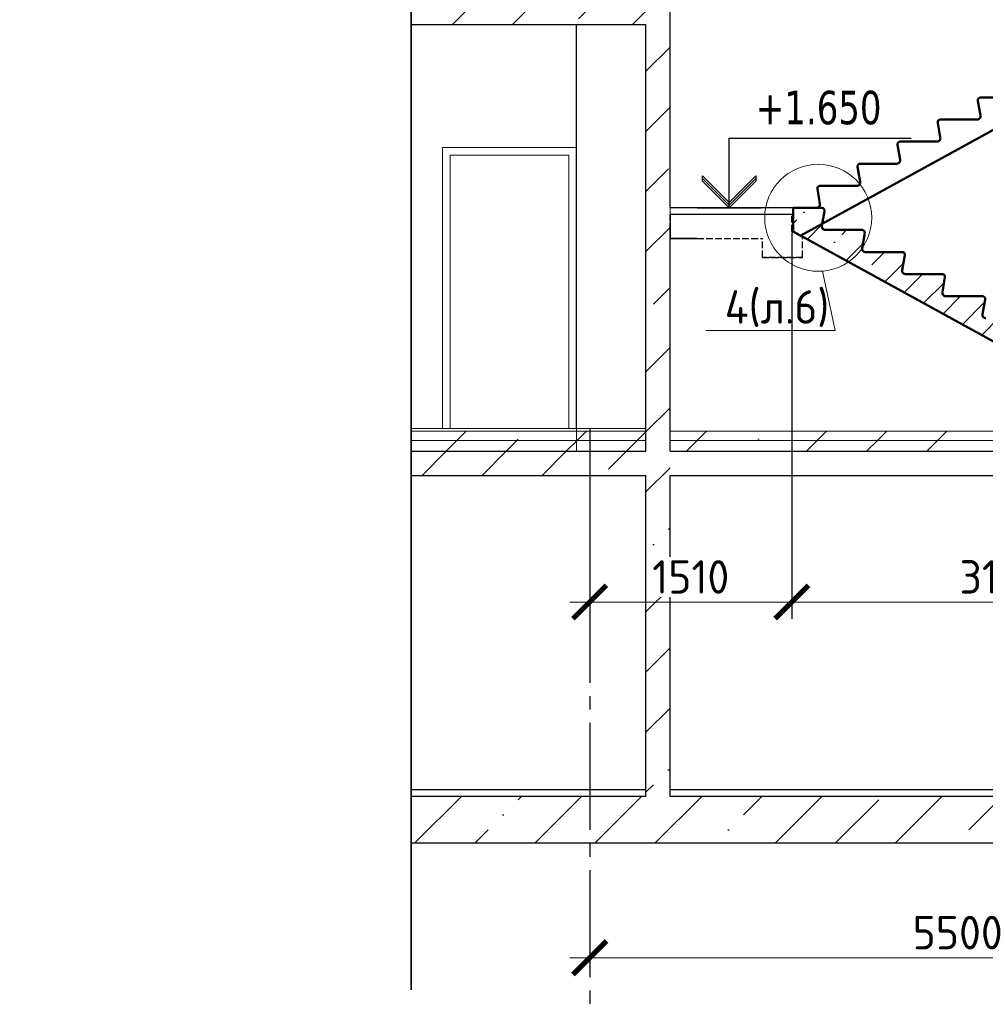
# Model space of a CAD drawing. Header units: millimetres. Extents: x 259029 to 2494469, y -731578 to -57567.
# Tile 105 of 252: x 368722 to 375940, y -561275 to -553916. Entities that reach past the tile are written whole.
import ezdxf
from ezdxf import colors
from ezdxf.entities.mleader import LeaderData, LeaderLine
from ezdxf.math import Vec2, Vec3

# ---------------------------------------------------------------- set-up
doc = ezdxf.new("R2010")
doc.units = ezdxf.units.MM
for name, pattern in [('______2', [270, 200, -70]), ('______5', [1100, 800, -100, 100, -100]), ('Б-1.1 оси$0$Б-1.1 Оси$0$GOST2.303 5', [24, 20, -1.5, 1, -1.5])]:
    doc.linetypes.add(name, pattern=pattern)
doc.layers.get('Defpoints').update_dxf_attribs({"color": 140})
for name, color, linetype, lineweight in [('Standard', 7, 'Continuous', 25), ('Общий01', 7, 'Continuous', 13), ('ОСИ', 151, 'Б-1.1 оси$0$Б-1.1 Оси$0$GOST2.303 5', 9), ('ПЛИТА', 152, 'Continuous', 35), ('РАЗРЕЗЫ', 10, 'Continuous', 60), ('Символы 0.20', 1, 'Continuous', 20), ('Стена', 7, 'Continuous', 50), ('Стена_ бетон не несущ.', 253, 'Continuous', 35), ('Стена_ бетон несущ.', 253, 'Continuous', 70)]:
    doc.layers.add(name, color=color, linetype=linetype, lineweight=lineweight)
doc.styles.add('TAHOMA', font='tahoma.ttf')
doc.styles.add('ГОСТ', font='GOST_Common.ttf')
doc.dimstyles.new('ГОСТ', dxfattribs={"dimscale": 0, "dimtxt": 2.5, "dimasz": 2.5, "dimexe": 1.25, "dimexo": 0.625, "dimtad": 1, "dimdec": 0, "dimtxsty": 'ГОСТ', "dimblk": 'ARCHTICK', "dimcen": 2.5, "dimdle": 1.5, "dimclrd": 256, "dimclre": 256, "dimclrt": 256, "dimadec": 0, "dimazin": 0, "dimtfac": 1, "dimtdec": 0, "dimtmove": 1, "dimatfit": 3, "dimfxl": 2, "dimtfill": 1, "dimlwd": 0, "dimarcsym": 0})
pattern_1 = [(45, (-449245.4, -191107), (-449.0128, 449.0128), []), (45, (-448796.4, -191107), (-449.0128, 449.0128), [793.75, -158.75, 0, -158.75])]

# ---------------------------------------------------------------- blocks, each defined once
blk = doc.blocks.new('_None')
blk = doc.blocks.new('_ArchTick')
at = {"color": 0, "linetype": 'ByBlock', "const_width": 0.15}
blk.add_lwpolyline([(-0.5, -0.5), (0.5, 0.5)], dxfattribs=at)
blk = doc.blocks.new('*D872')
at = {"layer": 'Defpoints', "color": 0, "lineweight": -2, "transparency": 16777216}
for p in [(372982.8, -560606.8), (378482.8, -560606.8), (378482.8, -560926.8)]:
    blk.add_point(p, dxfattribs=at)
at = {"layer": 'РАЗРЕЗЫ', "lineweight": -2, "transparency": 16777216}
for p, q in [((372982.8, -560669.3), (372982.8, -561051.8)), ((378482.8, -560669.3), (378482.8, -561051.8))]:
    blk.add_line(p, q, dxfattribs=at)
at = {"layer": 'РАЗРЕЗЫ', "lineweight": 0, "transparency": 16777216}
blk.add_line((372832.8, -560926.8), (378632.8, -560926.8), dxfattribs=at)
at = {"layer": 'РАЗРЕЗЫ', "lineweight": 0, "transparency": 16777216, "xscale": 250, "yscale": 250, "zscale": 250, "rotation": 180}
blk.add_blockref('_ArchTick', (372982.8, -560926.8), dxfattribs=at)
at = {"layer": 'РАЗРЕЗЫ', "lineweight": 0, "transparency": 16777216, "xscale": 250, "yscale": 250, "zscale": 250}
blk.add_blockref('_ArchTick', (378482.8, -560926.8), dxfattribs=at)
at = {"layer": 'РАЗРЕЗЫ', "lineweight": -2, "transparency": 16777216, "insert": (375732.8, -560739.3), "char_height": 250, "width": 458, "attachment_point": 5, "style": 'ГОСТ', "bg_fill": 3, "box_fill_scale": 1.1, "bg_fill_color": 256, "bg_fill_true_color": 13158600, "bg_fill_transparency": 0}
blk.add_mtext('5500', dxfattribs=at)
blk = doc.blocks.new('*D881')
at = {"layer": 'Defpoints', "color": 0, "lineweight": -2, "transparency": 16777216}
for p in [(377628.2, -553848), (374493, -555980.5), (374493, -558268.2)]:
    blk.add_point(p, dxfattribs=at)
at = {"layer": 'РАЗРЕЗЫ', "lineweight": -2, "transparency": 16777216}
for p, q in [((377628.2, -553910.5), (377628.2, -558393.2)), ((374493, -556043), (374493, -558393.2))]:
    blk.add_line(p, q, dxfattribs=at)
at = {"layer": 'РАЗРЕЗЫ', "lineweight": 0, "transparency": 16777216}
blk.add_line((377778.2, -558268.2), (374343, -558268.2), dxfattribs=at)
at = {"layer": 'РАЗРЕЗЫ', "lineweight": 0, "transparency": 16777216, "xscale": 250, "yscale": 250, "zscale": 250, "rotation": 180}
blk.add_blockref('_ArchTick', (374493, -558268.2), dxfattribs=at)
at = {"layer": 'РАЗРЕЗЫ', "lineweight": 0, "transparency": 16777216, "xscale": 250, "yscale": 250, "zscale": 250}
blk.add_blockref('_ArchTick', (377628.2, -558268.2), dxfattribs=at)
at = {"layer": 'РАЗРЕЗЫ', "lineweight": -2, "transparency": 16777216, "insert": (376060.6, -558080.7), "char_height": 250, "attachment_point": 5, "style": 'ГОСТ', "bg_fill": 3, "box_fill_scale": 1.1, "bg_fill_color": 256, "bg_fill_true_color": 13158600, "bg_fill_transparency": 0}
blk.add_mtext('3135', dxfattribs=at)
blk = doc.blocks.new('*D882')
at = {"layer": 'Defpoints', "color": 0, "lineweight": -2, "transparency": 16777216}
for p in [(374493, -555443.9), (372982.8, -557545.1), (372982.8, -558268.2)]:
    blk.add_point(p, dxfattribs=at)
at = {"layer": 'РАЗРЕЗЫ', "lineweight": -2, "transparency": 16777216}
for p, q in [((374493, -555506.4), (374493, -558393.2)), ((372982.8, -557607.6), (372982.8, -558393.2))]:
    blk.add_line(p, q, dxfattribs=at)
at = {"layer": 'РАЗРЕЗЫ', "lineweight": 0, "transparency": 16777216}
blk.add_line((374643, -558268.2), (372832.8, -558268.2), dxfattribs=at)
at = {"layer": 'РАЗРЕЗЫ', "lineweight": 0, "transparency": 16777216, "xscale": 250, "yscale": 250, "zscale": 250, "rotation": 180}
blk.add_blockref('_ArchTick', (372982.8, -558268.2), dxfattribs=at)
at = {"layer": 'РАЗРЕЗЫ', "lineweight": 0, "transparency": 16777216, "xscale": 250, "yscale": 250, "zscale": 250}
blk.add_blockref('_ArchTick', (374493, -558268.2), dxfattribs=at)
at = {"layer": 'РАЗРЕЗЫ', "lineweight": -2, "transparency": 16777216, "insert": (373737.9, -558080.7), "char_height": 250, "attachment_point": 5, "style": 'ГОСТ', "bg_fill": 3, "box_fill_scale": 1.1, "bg_fill_color": 256, "bg_fill_true_color": 13158600, "bg_fill_transparency": 0}
blk.add_mtext('1510', dxfattribs=at)
blk = doc.blocks.new('выаыв')
at = {"layer": 'Standard', "color": 7, "linetype": '______2', "lineweight": 30}
for p, q in [((483017, -472887), (483017, -472378)), ((486656, -473099), (486656, -472378)), ((482696, -473063), (483017, -472887)), ((482696, -473659), (482696, -473063)), ((482696, -473659), (482696, -473279)), ((483896, -473659), (483896, -473099)), ((486656, -473099), (483896, -473099)), ((483896, -473659), (482696, -473659)), ((483896, -473659), (482696, -473659)), ((482696, -473659), (483896, -473659)), ((483896, -473659), (482696, -473659))]:
    blk.add_line(p, q, dxfattribs=at)
at = {"layer": 'ПЛИТА', "color": 0, "lineweight": 30}
blk.add_line((483017, -472378), (486656, -472378), dxfattribs=at)
blk = doc.blocks.new('НОВЫЙ')
at = {"layer": 'Standard', "color": 5, "linetype": 'Continuous', "lineweight": 50, "transparency": 33554687}
for p, q in [((381795.4, -472257), (381776.2, -472145.8)), ((381795.8, -472121.9), (382011.4, -472121.7)), ((382011.4, -472121.9), (381835.3, -472121.9)), ((382011.4, -472121.9), (382011.4, -472297.6)), ((378952.4, -473979.3), (382011.4, -472297.6)), ((381495.4, -472422), (381476.2, -472310.8)), ((381495.8, -472286.9), (381770.9, -472286.9)), ((381195.4, -472587), (381176.2, -472475.8)), ((381195.8, -472451.9), (381470.9, -472451.9)), ((380895.8, -472616.9), (381170.9, -472616.9)), ((380895.4, -472752), (380876.2, -472640.8)), ((380595.4, -472917), (380576.2, -472805.8)), ((380595.8, -472781.9), (380870.9, -472781.9)), ((380295.4, -473082), (380276.2, -472970.8)), ((380295.8, -472946.9), (380570.9, -472946.9)), ((379995.4, -473247), (379976.2, -473135.8)), ((379995.8, -473111.9), (380270.9, -473111.9)), ((379695.8, -473276.9), (379970.9, -473276.9)), ((379695.4, -473412), (379676.2, -473300.8)), ((379395.4, -473577), (379376.2, -473465.8)), ((379395.8, -473441.9), (379670.9, -473441.9)), ((379095.4, -473742), (379076.2, -473630.8)), ((379095.8, -473606.9), (379370.9, -473606.9)), ((378894.8, -473771.9), (378894.9, -473836.7)), ((378894.8, -473771.9), (378894.8, -473947.6)), ((378894.8, -473771.9), (379070.9, -473771.9))]:
    blk.add_line(p, q, dxfattribs=at)
for centre, radius, start, end in [((381795.8, -472141.9), 20, 90, 191.30993), ((381770.9, -472261.9), 25, 270, 11.30993), ((381495.8, -472306.9), 20, 90, 191.30993), ((381195.8, -472471.9), 20, 90, 191.30993), ((381470.9, -472426.9), 25, 270, 11.30993), ((380895.8, -472636.9), 20, 90, 191.30993), ((381170.9, -472591.9), 25, 270, 11.30993), ((380870.9, -472756.9), 25, 270, 11.30993), ((380595.8, -472801.9), 20, 90, 191.30993), ((380570.9, -472921.9), 25, 270, 11.30993), ((380295.8, -472966.9), 20, 90, 191.30993), ((379995.8, -473131.9), 20, 90, 191.30993), ((380270.9, -473086.9), 25, 270, 11.30993), ((379695.8, -473296.9), 20, 90, 191.30993), ((379970.9, -473251.9), 25, 270, 11.30993), ((379670.9, -473416.9), 25, 270, 11.30993), ((379395.8, -473461.9), 20, 90, 191.30993), ((379370.9, -473581.9), 25, 270, 11.30993), ((379095.8, -473626.9), 20, 90, 191.30993), ((379070.9, -473746.9), 25, 270, 11.30993)]:
    blk.add_arc(centre, radius, start, end, dxfattribs=at)
at = {"layer": 'РАЗРЕЗЫ', "color": 5, "lineweight": 35}
for p, q in [((382011.4, -472297.6), (382011.4, -472121.9)), ((382011.4, -472297.6), (382011.4, -472297.6)), ((378894.8, -473947.6), (378894.8, -473771.9)), ((378952.4, -473979.3), (378894.8, -473947.6))]:
    blk.add_line(p, q, dxfattribs=at)
blk = doc.blocks.new('*D870')
at = {"layer": 'Defpoints', "color": 0, "lineweight": -2, "transparency": 16777216}
for p in [(372982.8, -560606.8), (378482.8, -560606.8), (378482.8, -560926.8)]:
    blk.add_point(p, dxfattribs=at)
at = {"layer": 'РАЗРЕЗЫ', "lineweight": -2, "transparency": 16777216}
for p, q in [((372982.8, -560669.3), (372982.8, -561051.8)), ((378482.8, -560669.3), (378482.8, -561051.8))]:
    blk.add_line(p, q, dxfattribs=at)
at = {"layer": 'РАЗРЕЗЫ', "lineweight": 0, "transparency": 16777216}
blk.add_line((372832.8, -560926.8), (378632.8, -560926.8), dxfattribs=at)
at = {"layer": 'РАЗРЕЗЫ', "lineweight": 0, "transparency": 16777216, "xscale": 250, "yscale": 250, "zscale": 250, "rotation": 180}
blk.add_blockref('_ArchTick', (372982.8, -560926.8), dxfattribs=at)
at = {"layer": 'РАЗРЕЗЫ', "lineweight": 0, "transparency": 16777216, "xscale": 250, "yscale": 250, "zscale": 250}
blk.add_blockref('_ArchTick', (378482.8, -560926.8), dxfattribs=at)
at = {"layer": 'РАЗРЕЗЫ', "lineweight": 0, "transparency": 16777216, "insert": (375732.8, -560739.3), "char_height": 250, "width": 458, "attachment_point": 5, "style": 'ГОСТ', "bg_fill": 3, "box_fill_scale": 1.1, "bg_fill_color": 256, "bg_fill_true_color": 13158600, "bg_fill_transparency": 0}
blk.add_mtext('5500', dxfattribs=at)

msp = doc.modelspace()

# ---------------------------------------------------------------- hatches: boundary and pattern name
at = {"layer": 'Стена_ бетон несущ.', "linetype": 'Continuous', "lineweight": 25}
h = msp.add_hatch(dxfattribs=at)
h.set_pattern_fill('ANSI35', scale=100, style=0)
h.set_pattern_definition(pattern_1)
h.paths.add_polyline_path([(371647.6, -553771.9), (371647.6, -553951.9), (373582.8, -553951.9), (373582.8, -553771.9)])
h = msp.add_hatch(dxfattribs=at)
h.set_pattern_fill('ANSI35', scale=100, style=0)
h.set_pattern_definition(pattern_1)
h.paths.add_polyline_path([(373582.8, -557141.9), (373582.8, -553951.9), (373402.8, -553951.9), (373402.8, -557141.9)])
at = {"layer": 'Стена_ бетон несущ.', "linetype": 'Continuous', "lineweight": 13}
h = msp.add_hatch(dxfattribs=at)
h.set_pattern_fill('ANSI35', scale=100, style=0)
h.set_pattern_definition(pattern_1)
h.paths.add_polyline_path([(371647.6, -556991.9), (371647.6, -557061.9), (373402.8, -557061.9), (373402.8, -556991.9)])
h = msp.add_hatch(dxfattribs=at)
h.set_pattern_fill('ANSI35', scale=100, style=0)
h.set_pattern_definition(pattern_1)
h.paths.add_polyline_path([(373582.8, -557061.9), (377382.8, -557061.9), (377255.5, -556991.9), (373582.8, -556991.9)], flags=0)
h = msp.add_hatch(dxfattribs=at)
h.set_pattern_fill('ANSI35', scale=100, style=0)
h.set_pattern_definition(pattern_1)
h.paths.add_polyline_path([(371647.6, -557061.9), (371647.6, -557141.9), (373402.8, -557141.9), (373402.8, -557061.9)])
h = msp.add_hatch(dxfattribs=at)
h.set_pattern_fill('ANSI35', scale=100, style=0)
h.set_pattern_definition(pattern_1)
h.paths.add_polyline_path([(373582.8, -557061.9), (373582.8, -557141.9), (377382.8, -557141.9), (377382.8, -557061.9)], flags=0)
at = {"layer": 'Стена_ бетон несущ.', "linetype": 'Continuous', "lineweight": 25}
h = msp.add_hatch(dxfattribs=at)
h.set_pattern_fill('ANSI35', scale=100, style=0)
h.set_pattern_definition(pattern_1)
h.paths.add_polyline_path([(371647.6, -557141.9), (371647.6, -557321.9), (373402.8, -557321.9), (373402.8, -559721.9), (371647.6, -559721.9), (371647.6, -560071.9), (380640.6, -560071.9), (380640.6, -559721.9), (380442.8, -559721.9), (380442.8, -557321.9), (380242.8, -557321.9), (380242.8, -559721.9), (373582.8, -559721.9), (373582.8, -557141.9)])

# ---------------------------------------------------------------- linework, layer by layer
at = {"layer": 'Standard', "color": 7, "linetype": 'Continuous', "lineweight": 25}
for p, q in [((373582.8, -553951.9), (373582.8, -544724)), ((373582.8, -555321.9), (373582.8, -553771.9)), ((373402.8, -557141.9), (373402.8, -553951.9)), ((374024.7, -555321.9), (374024.7, -554801.9)), ((374024.7, -554801.9), (375384.7, -554801.9)), ((373824.7, -555121.9), (373824.7, -555081.9)), ((373824.7, -555081.9), (374024.7, -555281.9)), ((374024.7, -555301.9), (373824.7, -555101.9)), ((374024.7, -555321.9), (373824.7, -555121.9)), ((374024.7, -555281.9), (374224.7, -555081.9)), ((374224.7, -555101.9), (374024.7, -555301.9)), ((374224.7, -555121.9), (374024.7, -555321.9)), ((374224.7, -555081.9), (374224.7, -555101.9)), ((374224.7, -555101.9), (374224.7, -555121.9)), ((373784.7, -555321.9), (374264.7, -555321.9)), ((373582.8, -557141.9), (373582.8, -555471.9)), ((373402.8, -559721.9), (373402.8, -557321.9)), ((373582.8, -559721.9), (373582.8, -557321.9))]:
    msp.add_line(p, q, dxfattribs=at)
at = {"layer": 'Standard', "color": 7, "linetype": 'Continuous', "lineweight": 13}
for p, q in [((372826.8, -554927.9), (371938.8, -554927.9)), ((371938.8, -554927.9), (371938.8, -556971.9)), ((372826.8, -556971.9), (372826.8, -554927.9))]:
    msp.add_line(p, q, dxfattribs=at)
at = {"layer": 'Общий01', "color": 7, "linetype": 'Continuous', "lineweight": 25}
for p, q in [((371647.6, -553951.9), (373402.8, -553951.9)), ((371647.6, -557141.9), (373402.8, -557141.9)), ((373582.8, -557141.9), (377382.8, -557141.9)), ((371647.6, -557321.9), (373402.8, -557321.9)), ((373582.8, -557321.9), (380242.8, -557321.9))]:
    msp.add_line(p, q, dxfattribs=at)
at = {"layer": 'Общий01', "color": 7, "linetype": 'Continuous', "lineweight": 13}
msp.add_line((373402.8, -556971.9), (371647.6, -556971.9), dxfattribs=at)
at = {"layer": 'ОСИ', "color": 16, "linetype": '______5', "lineweight": 25}
msp.add_line((372982.8, -556971.9), (372982.8, -561761.8), dxfattribs=at)
at = {"layer": 'ПЛИТА', "color": 0}
msp.add_line((371647.6, -533746.3), (371647.6, -561166.9), dxfattribs=at)
at = {"layer": 'ПЛИТА', "color": 0, "lineweight": 0}
msp.add_line((373582.8, -555371.9), (373582.8, -555321.9), dxfattribs=at)
at = {"layer": 'Стена', "color": 7, "linetype": 'Continuous', "lineweight": 25}
for p, q in [((374502.6, -555322.1), (373582.8, -555321.9)), ((373582.8, -555371.9), (373582.8, -555471.9)), ((373402.8, -559671.9), (371647.6, -559671.9)), ((380242.8, -559671.9), (373582.8, -559671.9)), ((373402.8, -559721.9), (371647.6, -559721.9)), ((380242.8, -559721.9), (373582.8, -559721.9)), ((380640.6, -560071.9), (371647.6, -560071.9))]:
    msp.add_line(p, q, dxfattribs=at)
at = {"layer": 'Стена', "color": 7, "linetype": 'Continuous', "lineweight": 13}
for p, q in [((371647.6, -556991.9), (373402.8, -556991.9)), ((373582.8, -556991.9), (377255.5, -556991.9)), ((371647.6, -557061.9), (373402.8, -557061.9)), ((373582.8, -557061.9), (377382.8, -557061.9))]:
    msp.add_line(p, q, dxfattribs=at)
at = {"layer": 'Стена_ бетон не несущ.', "color": 45, "linetype": 'Continuous', "lineweight": 25}
msp.add_line((372882.8, -556971.9), (372882.8, -553951.9), dxfattribs=at)
at = {"layer": 'Стена_ бетон не несущ.', "color": 7, "linetype": 'Continuous', "lineweight": 13}
for p, q in [((372882.8, -554871.9), (371882.8, -554871.9)), ((371882.8, -554871.9), (371882.8, -556971.9)), ((372882.8, -557141.9), (372882.8, -554871.9))]:
    msp.add_line(p, q, dxfattribs=at)

# ---------------------------------------------------------------- texts
at = {"layer": 'Standard', "color": 7, "linetype": 'Continuous', "lineweight": 25, "insert": (374224.7, -554701.9), "char_height": 250, "width": 1028.162, "attachment_point": 7, "style": 'TAHOMA'}
msp.add_mtext('\\W0.86;+1.650', dxfattribs=at)

# ---------------------------------------------------------------- leaders
at = {"layer": 'Символы 0.20'}
ml = msp.add_multileader_mtext('Standard', dxfattribs=at)
ml.set_content('3(л.6)', color=256, style='ГОСТ')
ml.set_leader_properties(color=256, linetype='ByLayer', lineweight=-1)
ml.set_arrow_properties(name='NONE')
ml.build(insert=Vec2(0, 0))
ml.multileader.update_dxf_attribs({"text_left_attachment_type": 6, "text_right_attachment_type": 6, "dogleg_length": 0.25, "arrow_head_size": 200, "scale": 100})
ctx = ml.context
ctx.base_point, ctx.scale, ctx.char_height, ctx.arrow_head_size, ctx.landing_gap_size, ctx.plane_origin = Vec3(357121.5, -556237.9), 100, 250, 200, 25, Vec3(357414.1, -556507.9)
ctx.left_attachment, ctx.right_attachment = 6, 6
notes = []
notes.append((ctx, [(0, (1, 1, 0), (357096.5, -556237.9), (1, 0), 25, [(0, [(356211.6, -555644.8)], 0, [])])]))
ctx.mtext.insert, ctx.mtext.width, ctx.mtext.defined_height, ctx.mtext.flow_direction = Vec3(357146.5, -555937.9), 1094.387, 742.8, 5
for ctx, leaders in notes:
    for number, flags, end, landing, length, lines in leaders:
        leader = LeaderData()
        leader.index, (leader.has_last_leader_line, leader.has_dogleg_vector, leader.attachment_direction) = number, flags
        leader.last_leader_point, leader.dogleg_vector, leader.dogleg_length = Vec3(end), Vec3(landing), length
        for number, points, colour, breaks in lines:
            line = LeaderLine()
            line.index, line.vertices, line.color, line.breaks = number, Vec3.list(points), colors.encode_raw_color(colour), breaks
            leader.lines.append(line)
        ctx.leaders.append(leader)

# ---------------------------------------------------------------- next in the draw order: dimensions: what is measured, and where the dimension line sits
at = {"layer": 'РАЗРЕЗЫ', "color": 0, "lineweight": -2}
for base, p1, p2, picture, middle in [((374493, -558268.2), (377628.2, -553848), (374493, -555980.5), '*D881', (376060.6, -558080.7)), ((378482.8, -560926.8), (372982.8, -560606.8), (378482.8, -560606.8), '*D872', (375732.8, -560739.3))]:
    dim = msp.add_linear_dim(base=base, p1=p1, p2=p2, dimstyle='ГОСТ', override={"dimscale": 100, "dimtix": 0, "dimtofl": 1, "dimtmove": 1, "dimatfit": 3}, dxfattribs=at)
    dim.commit()
    dim.dimension.update_dxf_attribs({"geometry": picture, "text_midpoint": middle})

# ---------------------------------------------------------------- next in the draw order: linework, layer by layer
at = {"layer": 'Standard', "color": 5, "linetype": 'Continuous', "lineweight": 50, "transparency": 33554687}
for p, q in [((374718.2, -555322.1), (374502.6, -555321.9)), ((374502.6, -555322.1), (374678.7, -555322.1)), ((374718.6, -555457.2), (374737.8, -555346)), ((375018.2, -555487.1), (374743.1, -555487.1)), ((375018.6, -555622.2), (375037.8, -555511)), ((375318.2, -555652.1), (375043.1, -555652.1)), ((375318.6, -555787.2), (375337.8, -555676)), ((375618.2, -555817.1), (375343.1, -555817.1)), ((375618.6, -555952.2), (375637.8, -555841)), ((375918.2, -555982.1), (375643.1, -555982.1)), ((375918.6, -556117.2), (375937.8, -556006))]:
    msp.add_line(p, q, dxfattribs=at)
for centre, radius, start, end in [((374718.2, -555342.1), 20, 348.69007, 90), ((374743.1, -555462.1), 25, 168.69007, 270), ((375018.2, -555507.1), 20, 348.69007, 90), ((375043.1, -555627.1), 25, 168.69007, 270), ((375318.2, -555672.1), 20, 348.69007, 90), ((375343.1, -555792.1), 25, 168.69007, 270), ((375618.2, -555837.1), 20, 348.69007, 90), ((375643.1, -555957.1), 25, 168.69007, 270), ((375918.2, -556002.1), 20, 348.69007, 90), ((375943.1, -556122.1), 25, 168.69007, 270)]:
    msp.add_arc(centre, radius, start, end, dxfattribs=at)

# ---------------------------------------------------------------- next in the draw order: dimensions: what is measured, and where the dimension line sits
at = {"layer": 'РАЗРЕЗЫ', "color": 0, "lineweight": -2}
dim = msp.add_linear_dim(base=(372982.8, -558268.2), p1=(374493, -555443.9), p2=(372982.8, -557545.1), dimstyle='ГОСТ', override={"dimscale": 100, "dimtix": 0, "dimtofl": 1, "dimtmove": 1, "dimatfit": 3}, dxfattribs=at)
dim.commit()
dim.dimension.update_dxf_attribs({"geometry": '*D882', "text_midpoint": (373737.9, -558080.7)})

# ---------------------------------------------------------------- next in the draw order: hatches: boundary and pattern name
at = {"layer": 'РАЗРЕЗЫ', "lineweight": -2}
h = msp.add_hatch(dxfattribs=at)
h.set_pattern_fill('ANSI35', color=256, scale=50)
h.set_pattern_definition([(45, (-144528.65, -81926.95), (-224.5064, 224.5064), []), (45, (-144304.14, -81926.95), (-224.5064, 224.5064), [396.875, -79.375, 0, -79.375])])
edge = h.paths.add_edge_path()
edge.add_line((377493.3, -557141.9), (377619.2, -557141.9))
edge.add_line((377619.2, -557141.9), (377619.2, -556972.1))
edge.add_line((377619.2, -556972.1), (377443.1, -556972.1))
edge.add_arc((377443.1, -556947.1), 25, 171.67817, 270, ccw=False)
edge.add_line((377418.4, -556943.5), (377438, -556830))
edge.add_arc((377418.2, -556827.1), 20, 351.67817, 450)
edge.add_line((377418.2, -556807.1), (377143.1, -556807.1))
edge.add_arc((377143.1, -556782.1), 25, 171.67817, 270, ccw=False)
edge.add_line((377118.4, -556778.5), (377138, -556665))
edge.add_arc((377118.2, -556662.1), 20, 351.67817, 450)
edge.add_line((377118.2, -556642.1), (376843.1, -556642.1))
edge.add_arc((376843.1, -556617.1), 25, 171.67817, 270, ccw=False)
edge.add_line((376818.4, -556613.5), (376838, -556500))
edge.add_arc((376818.2, -556497.1), 20, 351.67817, 450)
edge.add_line((376818.2, -556477.1), (376543.1, -556477.1))
edge.add_arc((376543.1, -556452.1), 25, 171.67817, 270, ccw=False)
edge.add_line((376518.4, -556448.5), (376538, -556335))
edge.add_arc((376518.2, -556332.1), 20, 351.67817, 450)
edge.add_line((376518.2, -556312.1), (376243.1, -556312.1))
edge.add_arc((376243.1, -556287.1), 25, 171.67817, 270, ccw=False)
edge.add_line((376218.4, -556283.5), (376238, -556170))
edge.add_arc((376218.2, -556167.1), 20, 351.67817, 450)
edge.add_line((376218.2, -556147.1), (375943.1, -556147.1))
edge.add_arc((375943.1, -556122.1), 25, 171.67817, 270, ccw=False)
edge.add_line((375918.4, -556118.5), (375938, -556005))
edge.add_arc((375918.2, -556002.1), 20, 351.67817, 450)
edge.add_line((375918.2, -555982.1), (375643.1, -555982.1))
edge.add_arc((375643.1, -555957.1), 25, 171.67817, 270, ccw=False)
edge.add_line((375618.4, -555953.5), (375638, -555840))
edge.add_arc((375618.2, -555837.1), 20, 351.67817, 450)
edge.add_line((375618.2, -555817.1), (375343.1, -555817.1))
edge.add_arc((375343.1, -555792.1), 25, 171.67817, 270, ccw=False)
edge.add_line((375318.4, -555788.5), (375338, -555675))
edge.add_arc((375318.2, -555672.1), 20, 351.67817, 450)
edge.add_line((375318.2, -555652.1), (375043.1, -555652.1))
edge.add_arc((375043.1, -555627.1), 25, 171.67817, 270, ccw=False)
edge.add_line((375018.4, -555623.5), (375038, -555510))
edge.add_arc((375018.2, -555507.1), 20, 351.67817, 450)
edge.add_line((375018.2, -555487.1), (374743.1, -555487.1))
edge.add_arc((374743.1, -555462.1), 25, 171.67817, 270, ccw=False)
edge.add_line((374718.4, -555458.5), (374738, -555345))
edge.add_arc((374718.2, -555342.1), 20, 351.67817, 449.95526)
edge.add_line((374718.2, -555322.1), (374502.6, -555321.9))
edge.add_line((374502.6, -555321.9), (374502.6, -555497.8))
edge.add_line((374502.6, -555497.8), (377493.3, -557141.9))

# ---------------------------------------------------------------- next in the draw order: linework, layer by layer
at = {"color": 0}
msp.add_line((373582.8, -555371.9), (373582.8, -555551.9), dxfattribs=at)
at = {"layer": 'Standard', "color": 5, "linetype": 'Continuous', "lineweight": 50, "transparency": 33554687}
for p in [(374502.6, -555322.1), (377493.3, -557141.9)]:
    msp.add_line(p, (374502.6, -555497.8), dxfattribs=at)
at = {"layer": 'ОСИ', "color": 16, "linetype": '______5', "lineweight": 25}
msp.add_line((372982.8, -556971.9), (372982.8, -561761.8), dxfattribs=at)
at = {"layer": 'ПЛИТА', "color": 0}
msp.add_line((373782.8, -555551.9), (373582.8, -555551.9), dxfattribs=at)
at = {"layer": 'РАЗРЕЗЫ', "color": 5, "lineweight": 35}
for q in [(374502.6, -555322.1), (374502.6, -555497.8)]:
    msp.add_line((374502.6, -555497.8), q, dxfattribs=at)
at = {"layer": 'Символы 0.20'}
msp.add_circle((374690.3, -555396.3), 400, dxfattribs=at)

# ---------------------------------------------------------------- next in the draw order: block references
at = {"layer": 'РАЗРЕЗЫ', "color": 2, "lineweight": -2}
msp.add_blockref('НОВЫЙ', (-4392.2, -81550.2), dxfattribs=at)
at = {"layer": 'РАЗРЕЗЫ', "color": 2, "lineweight": -2, "xscale": -0.25, "yscale": 0.25, "zscale": 0.25}
msp.add_blockref('выаыв', (495246.9, -437277.3), dxfattribs=at)

# ---------------------------------------------------------------- next in the draw order: leaders
at = {"layer": 'Символы 0.20'}
ml = msp.add_multileader_mtext('Standard', dxfattribs=at)
ml.set_content('4(л.6)', color=256, style='ГОСТ')
ml.set_leader_properties(color=256, linetype='ByLayer', lineweight=-1)
ml.set_arrow_properties(name='NONE')
ml.build(insert=Vec2(0, 0))
ml.multileader.update_dxf_attribs({"text_left_attachment_type": 6, "text_right_attachment_type": 6, "dogleg_length": 0.25, "arrow_head_size": 200, "scale": 100})
ctx = ml.context
ctx.base_point, ctx.scale, ctx.char_height, ctx.arrow_head_size, ctx.landing_gap_size, ctx.plane_origin = Vec3(373966.5, -556237.9), 100, 250, 200, 25, Vec3(376206.2, -556507.9)
ctx.left_attachment, ctx.right_attachment = 6, 6
notes = []
notes.append((ctx, [(1, (1, 1, 0), (374816.5, -556237.9), (-1, 0), 25, [(0, [(374721.5, -555795)], 0, [])])]))
ctx.mtext.insert, ctx.mtext.width, ctx.mtext.defined_height, ctx.mtext.flow_direction = Vec3(373991.5, -555937.9), 1094.387, 742.8, 5
for ctx, leaders in notes:
    for number, flags, end, landing, length, lines in leaders:
        leader = LeaderData()
        leader.index, (leader.has_last_leader_line, leader.has_dogleg_vector, leader.attachment_direction) = number, flags
        leader.last_leader_point, leader.dogleg_vector, leader.dogleg_length = Vec3(end), Vec3(landing), length
        for number, points, colour, breaks in lines:
            line = LeaderLine()
            line.index, line.vertices, line.color, line.breaks = number, Vec3.list(points), colors.encode_raw_color(colour), breaks
            leader.lines.append(line)
        ctx.leaders.append(leader)

# ---------------------------------------------------------------- next in the draw order: dimensions: what is measured, and where the dimension line sits
at = {"layer": 'РАЗРЕЗЫ', "color": 0, "lineweight": 0}
dim = msp.add_linear_dim(base=(378482.8, -560926.8), p1=(372982.8, -560606.8), p2=(378482.8, -560606.8), dimstyle='ГОСТ', override={"dimscale": 100, "dimtix": 0, "dimtofl": 1, "dimtmove": 1, "dimatfit": 3}, dxfattribs=at)
dim.commit()
dim.dimension.update_dxf_attribs({"geometry": '*D870', "text_midpoint": (375732.8, -560739.3)})

doc.saveas('drawing.dxf')
